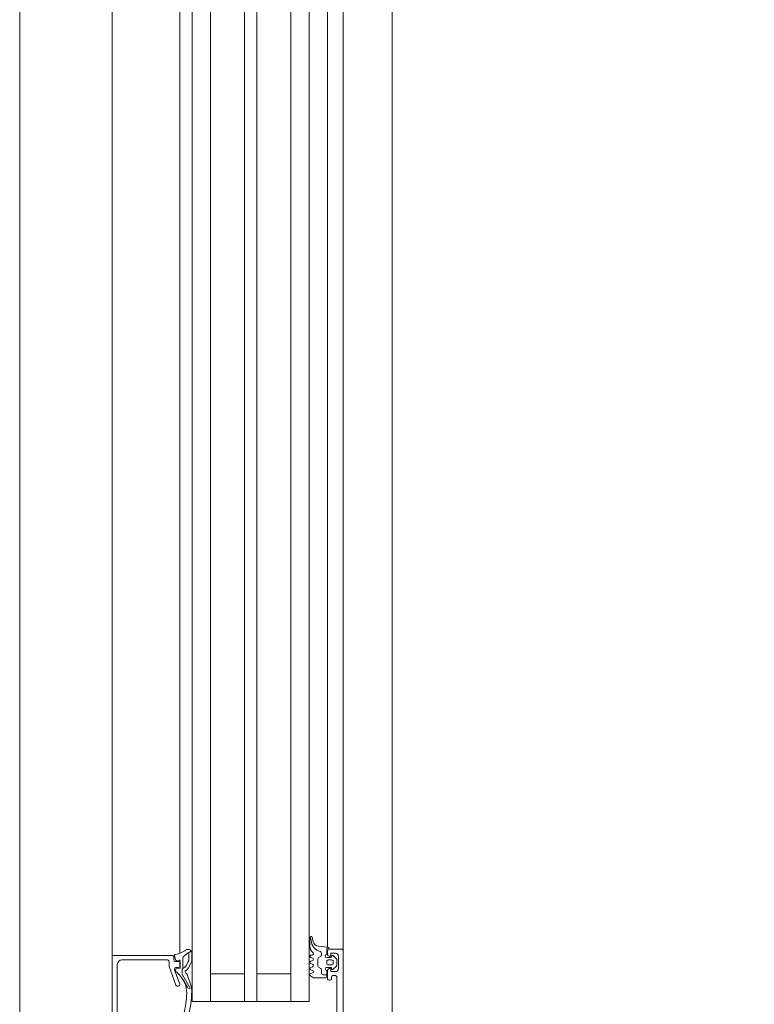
# Model space of a CAD drawing. Header units: centimetres. Extents: x -1737 to 22393, y -8842 to 3838.
# Tile 13 of 65: x -577 to -553, y 1146 to 1178. Entities that reach past the tile are written whole.
import ezdxf

# ---------------------------------------------------------------- set-up
doc = ezdxf.new("R2010")
doc.units = ezdxf.units.CM
doc.linetypes.add('Dash', pattern=[60, 30, -30])
for name, color, linetype, lineweight in [('A-DETL-GENF', 92, 'Continuous', 9), ('A-DOOR', 31, 'Continuous', 13), ('A-DOOR-HDLN', 31, 'Continuous', 13), ('A-GLAZ-CWMG', 51, 'Continuous', 13)]:
    doc.layers.add(name, color=color, linetype=linetype, lineweight=lineweight)

# ---------------------------------------------------------------- blocks, each defined once
blk = doc.blocks.new('Schueco_FWS_ADS-75-SimplySmart_out_Family-02 - FWS SI insert unit-2606717-3_piętro I __3_90 m_ - stan projektowany')
at = {"layer": 'A-DETL-GENF'}
for p, q in [((-76.25, 6.6), (76.25, 6.6)), ((-55.25, 4.4), (6.9, 4.4)), ((-55.25, 4), (6.9, 4)), ((-55.25, 3.4), (6.9, 3.4)), ((-55.25, 2.3), (6.9, 2.3)), ((-55.25, 1.9), (6.9, 1.9)), ((-55.25, 0.8), (6.9, 0.8)), ((-55.25, 0.2), (6.9, 0.2)), ((-55.25, -0.4), (6.9, -0.4)), ((75.35, -0.9), (-75.35, -0.9))]:
    blk.add_line(p, q, dxfattribs=at)
at = {"layer": 'A-DOOR'}
for p, q in [((-59.55, 6.43), (-61.86, 6.43)), ((-59.4, 6.6), (-54.5, 6.6)), ((-59.4, 4.8), (-59.4, 6.28)), ((-60.25, 4.45), (-60.25, 4.482)), ((-60.217, 4.529), (-59.618, 4.747)), ((-59.717, 4.573), (-60.183, 4.403)), ((-59.749, 4.54), (-59.722, 4.54)), ((-59.692, 4.514), (-59.679, 4.411)), ((-59.65, 4.45), (-59.65, 4.526)), ((-59.601, 4.75), (-59.45, 4.75)), ((-59.45, 4.55), (-59.45, 4.45)), ((-59.409, 4.419), (-59.42, 4.509)), ((-59.3, 4.6), (-59.4, 4.6)), ((-59.396, 4.542), (-59.257, 4.569)), ((-59.888, 4.315), (-60.317, 4.063)), ((-60.286, 4.153), (-60.047, 4.297)), ((-59.87, 4.163), (-60.284, 4.021)), ((-59.74, 4.329), (-59.837, 4.329)), ((-59.7, 4.155), (-59.74, 4.21)), ((-59.649, 4.385), (-59.439, 4.385)), ((-59.5, 4.4), (-59.6, 4.4)), ((-59.466, 4.129), (-59.584, 4.193)), ((-59.19, 4.161), (-59.116, 4.031)), ((-59.179, 4.4), (-54.5, 4.4)), ((-59.494, 4.03), (-59.661, 4.121)), ((-59.172, 4.015), (-59.437, 4.015)), ((-59.16, 4.108), (-59.384, 4.108)), ((-54.5, 3.4), (-60.75, 3.4)), ((-54.5, 0.8), (-60.75, 0.8)), ((-59.841, 0.15), (-59.819, 0.09)), ((-59.741, 0.09), (-59.719, 0.15)), ((-59.641, 0.15), (-59.619, 0.09)), ((-59.541, 0.09), (-59.519, 0.15)), ((-59.441, 0.15), (-59.419, 0.09)), ((-59.341, 0.09), (-59.319, 0.15)), ((-59.24, 0.14), (-59.24, 0.1)), ((-58.941, 0.18), (-58.674, 0.18)), ((-58.666, 0.101), (-58.792, 0.076)), ((-58.676, 0.158), (-58.649, 0.172)), ((-59.878, -0.37), (-59.878, -0.25)), ((-59.828, -0.2), (-59.717, -0.2)), ((-59.673, -0.175), (-59.633, -0.105)), ((-59.59, -0.08), (-59.366, -0.08)), ((-59.323, -0.105), (-59.282, -0.175)), ((-59.239, -0.2), (-59.174, -0.2)), ((-58.953, -0.103), (-58.98, -0.41)), ((-60.06, -0.47), (-60.06, -0.45)), ((-60.01, -0.4), (-59.73, -0.4)), ((-59.96, -0.52), (-60.01, -0.52)), ((-59.74, -0.37), (-59.95, -0.37)), ((-59.91, -0.65), (-59.91, -0.57)), ((-59.597, -0.685), (-59.701, -0.581)), ((-59.68, -0.53), (-59.67, -0.53)), ((-59.64, -0.5), (-59.64, -0.37)), ((-59.56, -0.42), (-59.56, -0.53)), ((-59.45, -0.37), (-59.51, -0.37)), ((-59.51, -0.58), (-59.45, -0.58)), ((-59.4, -0.53), (-59.4, -0.42)), ((-59.259, -0.581), (-59.363, -0.685)), ((-59.32, -0.37), (-59.32, -0.5)), ((-59.29, -0.53), (-59.28, -0.53)), ((-59.23, -0.4), (-59.1, -0.4)), ((-59.05, -0.45), (-59.05, -0.85)), ((-58.978, -0.4), (-54.5, -0.4)), ((-59.1, -0.9), (-70.9, -0.9)), ((-61.96, -0.7), (-59.96, -0.7)), ((-59.68, -0.75), (-59.28, -0.75)), ((-59.398, -0.7), (-59.562, -0.7)), ((-59.1, -0.9), (-54.5, -0.9))]:
    blk.add_line(p, q, dxfattribs=at)
at = {"layer": 'A-DOOR', "flags": 128}
for points in [[(-62.1, 6.48), (-62.2, 6.48), (-62.2, 6.6), (-59.25, 6.6), (-59.25, 4.65)], [(-59.639, 4.241), (-59.677, 4.303), (-59.341, 4.303)], [(-54.5, 4), (-60.75, 4), (-60.75, 0.2), (-54.5, 0.2)], [(-59.85, 3.4), (-59.85, 2.3), (-60.75, 2.3), (-54.5, 2.3)], [(-59.85, 0.8), (-59.85, 1.9), (-60.75, 1.9), (-54.5, 1.9)], [(-59.98, -0.34), (-59.98, 0.06), (-59.915, 0.16)], [(-59.68, -0.45), (-59.68, -0.5), (-59.78, -0.5), (-59.78, -0.65)], [(-59.18, -0.65), (-59.18, -0.5), (-59.28, -0.5), (-59.28, -0.45)], [(-59.02, -0.45), (-59.02, -0.37), (-59.22, -0.37)]]:
    blk.add_lwpolyline(points, dxfattribs=at)
at = {"layer": 'A-DOOR'}
for centre, radius, start, end in [((-59.55, 6.28), 0.15, 0, 90), ((-59.45, 4.8), 0.05, 270, 0), ((-60.2, 4.482), 0.05, 110, 180), ((-60.641, 5.282), 1.15, 297.1697, 319.1518), ((-59.749, 4.51), 0.03, 90, 139.1518), ((-59.722, 4.51), 0.03, 7.0564, 90), ((-59.7, 4.526), 0.05, 0, 110), ((-59.601, 4.7), 0.05, 90, 110), ((-59.4, 4.55), 0.05, 90, 180), ((-59.39, 4.513), 0.03, 100.9941, 188.118), ((-59.3, 4.65), 0.05, 270, 0), ((-59.25, 4.54), 0.03, 11.4268, 102.3565), ((-58.29, 4.734), 0.95, 191.4268, 214.051), ((-60.418, 7.009), 2.834, 255.7856, 268.4777), ((-60.472, 4.975), 0.8, 268.4714, 296.3861), ((-60.2, 4.45), 0.05, 180, 290), ((-59.837, 4.229), 0.1, 90, 120.3836), ((-59.896, 4.239), 0.08, 289.0101, 333.0444), ((-59.78, 4.18), 0.05, 36.3666, 153.0444), ((-59.734, 4.253), 0.0764, 29.9329, 94.2645), ((-59.649, 4.415), 0.03, 187.0564, 270), ((-59.6, 4.45), 0.05, 180, 270), ((-59.503, 4.342), 0.17, 216.4634, 241.4634), ((-59.5, 4.45), 0.05, 270, 0), ((-59.439, 4.415), 0.03, 270, 7.2077), ((-59.341, 4.243), 0.06, 33.3021, 90), ((-57.913, 5.398), 1.777, 219.1355, 223.7266), ((-59.225, 4.141), 0.04, 29.6254, 45.0361), ((-59.176, 4.135), 0.12, 271.9923, 34.051), ((-60.417, 7.009), 2.994, 255.7723, 272.1183), ((-60.247, 4.089), 0.075, 121.1063, 200.0149), ((-60.31, 4.097), 0.08, 272.1106, 289.0101), ((-59.603, 4.226), 0.12, 216.3666, 241.3666), ((-59.437, 4.135), 0.12, 241.3666, 270.0039), ((-59.384, 4.278), 0.17, 241.4634, 270.0728), ((-59.88, 0.14), 0.04, 14.9995, 150.0003), ((-59.78, 0.1), 0.04, 195.0002, 344.9998), ((-59.68, 0.14), 0.04, 14.9996, 165.0004), ((-59.58, 0.1), 0.04, 195.0002, 344.9998), ((-59.48, 0.14), 0.04, 14.9996, 165.0004), ((-59.38, 0.1), 0.04, 195.0002, 344.9998), ((-59.28, 0.14), 0.04, 359.9998, 165.0003), ((-59.2, 0.1), 0.04, 180, 319.6792), ((-58.941, -0.12), 0.3, 89.9987, 139.6802), ((-58.753, -0.244), 0.381, 91.8995, 167.3401), ((-58.754, -0.12), 0.2, 101.0025, 174.9918), ((-58.799, 0.478), 0.343, 275.6011, 291.0537), ((-58.674, 0.14), 0.04, 281.0106, 90.0809), ((-59.828, -0.25), 0.05, 90, 180), ((-59.717, -0.15), 0.05, 270, 330), ((-59.59, -0.13), 0.05, 90, 150), ((-59.366, -0.13), 0.05, 30, 90), ((-59.239, -0.15), 0.05, 210, 270), ((-59.174, -0.15), 0.05, 270, 347.8734), ((-60.01, -0.45), 0.05, 90, 180), ((-60.01, -0.47), 0.05, 180, 270), ((-59.95, -0.34), 0.03, 180, 270), ((-59.96, -0.57), 0.05, 360, 90), ((-59.69, -0.37), 0.05, 359.9994, 179.9994), ((-59.73, -0.45), 0.05, 0, 90), ((-59.68, -0.56), 0.03, 89.9999, 225.0019), ((-59.67, -0.5), 0.03, 270, 0), ((-59.51, -0.42), 0.05, 89.9989, 180.0011), ((-59.51, -0.53), 0.05, 179.9979, 270.0021), ((-59.45, -0.42), 0.05, 359.9989, 90.0011), ((-59.45, -0.53), 0.05, 269.9979, 0.0021), ((-59.27, -0.37), 0.05, 0, 180), ((-59.29, -0.5), 0.03, 180, 270), ((-59.23, -0.45), 0.05, 90, 180), ((-59.28, -0.56), 0.03, 315.0034, 89.9945), ((-59.1, -0.45), 0.05, 360, 90), ((-59.02, -0.41), 0.04, 270.0001, 359.9994), ((-59.96, -0.65), 0.05, 270, 0), ((-59.68, -0.65), 0.1, 180, 270), ((-59.562, -0.65), 0.05, 224.9723, 270), ((-59.398, -0.65), 0.05, 270, 315.0202), ((-59.28, -0.65), 0.1, 270, 360), ((-59.1, -0.85), 0.05, 270, 0)]:
    blk.add_arc(centre, radius, start, end, dxfattribs=at)
at = {"layer": 'A-DOOR-HDLN', "linetype": 'Dash', "lineweight": 9}
blk.add_arc((-72.45, -1.9), 93.35, 270, 0, dxfattribs=at)
blk = doc.blocks.new('Rectangular Mullion - Schueco_FWS-50-SI_Tran_CovCap-20mm_Tran-55mm-2606714-3_piętro I __3_90 m_ - stan projektowany')
at = {"layer": 'A-GLAZ-CWMG', "lineweight": 9}
for p, q in [((-577.233, 1130.826), (-577.233, 1222.527)), ((-565.133, 1214.059), (-565.133, 1130.826))]:
    blk.add_line(p, q, dxfattribs=at)

msp = doc.modelspace()

# ---------------------------------------------------------------- block references
at = {"layer": 'A-DOOR', "rotation": 90.00000000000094}
msp.add_blockref('Schueco_FWS_ADS-75-SimplySmart_out_Family-02 - FWS SI insert unit-2606717-3_piętro I __3_90 m_ - stan projektowany', (-567.633, 1207.076), dxfattribs=at)
at = {"layer": 'A-GLAZ-CWMG', "lineweight": 9}
msp.add_blockref('Rectangular Mullion - Schueco_FWS-50-SI_Tran_CovCap-20mm_Tran-55mm-2606714-3_piętro I __3_90 m_ - stan projektowany', (0, 0), dxfattribs=at)

doc.saveas('drawing.dxf')
